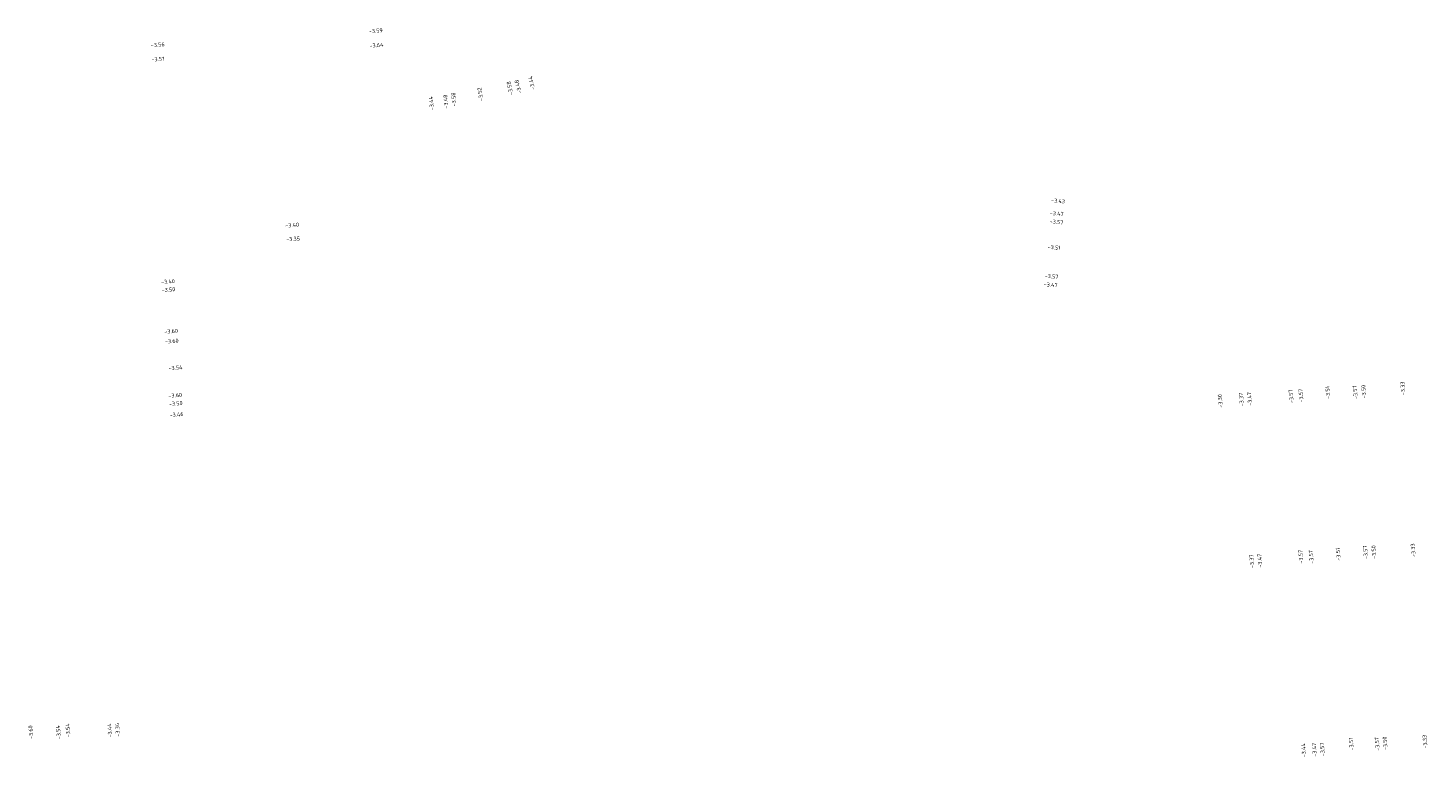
# Model space of a CAD drawing. Header units: metres. Extents: x 162356 to 162645, y 502582 to 502927.
# Tile 8 of 8: x 162501 to 162627, y 502839 to 502905. Entities that reach past the tile are written whole.
import ezdxf

# ---------------------------------------------------------------- set-up
doc = ezdxf.new("R2010")
doc.units = ezdxf.units.M
doc.layers.add('X-XX-AL-AANLEGHOOGTE-T18', color=7, linetype='Continuous', lineweight=13)
doc.styles.add('NLCS-ISO-T18_A', font='NLCS-ISO.ttf', dxfattribs={"height": 0.0018})

msp = doc.modelspace()

# ---------------------------------------------------------------- texts
at = {"layer": 'X-XX-AL-AANLEGHOOGTE-T18', "linetype": 'Continuous', "char_height": 0.36, "attachment_point": 7, "style": 'NLCS-ISO-T18_A', "bg_fill": 3, "box_fill_scale": 1.11, "bg_fill_color": 0, "bg_fill_true_color": 0, "bg_fill_transparency": 0}
for s, insert, rotation in [('{\\C256;-3.59}', (162531.65, 502904.29), 4.4433), ('{\\C256;-3.56}', (162511.92, 502903.03), 4.4433), ('{\\C256;-3.64}', (162531.71, 502902.99), 4.4433), ('{\\C256;-3.51}', (162511.98, 502901.74), 4.4433), ('{\\C256;-3.58}', (162544.71, 502898.75), 102.1778), ('{\\C256;-3.44}', (162537.52, 502897.35), 94.4433), ('{\\C256;-3.48}', (162538.82, 502897.5), 94.4433), ('{\\C256;-3.52}', (162542, 502898.2), 99.2886), ('{\\C256;-3.40}', (162524.09, 502886.72), 4.4433), ('\\pxt32;{\\C256;-3.57}', (162593.23, 502887.1), 355.4888), ('{\\C256;-3.35}', (162524.17, 502885.47), 4.4433), ('\\pxt32;{\\C256;-3.51}', (162593.05, 502884.8), 355.4888), ('\\pxt32;{\\C256;-3.57}', (162592.78, 502882.18), 355.4888), ('{\\C256;-3.50}', (162512.9, 502880.88), 4.4433), ('{\\C256;-3.60}', (162513.2, 502876.23), 4.4433), ('{\\C256;-3.54}', (162513.52, 502873.81), 4.4433), ('{\\C256;-3.60}', (162513.51, 502871.32), 4.4433), ('{\\C256;-3.30}', (162608.9, 502870.44), 94.4433), ('{\\C256;-3.47}', (162611.56, 502870.61), 94.4433), ('\\pxt32;{\\C256;-3.57}', (162616.21, 502870.91), 94.4433), ('{\\C256;-3.51}', (162618.63, 502871.23), 94.4433), ('{\\C256;-3.57}', (162621.12, 502871.22), 94.4433), ('{\\C256;-3.33}', (162625.42, 502871.57), 94.4433), ('{\\C256;-3.51}', (162619.57, 502856.6), 94.4433), ('{\\C256;-3.57}', (162622.04, 502856.74), 94.4433), ('{\\C256;-3.33}', (162626.36, 502856.93), 94.4433), ('{\\C256;-3.37}', (162611.76, 502855.93), 94.4433), ('{\\C256;-3.57}', (162616.2, 502856.34), 94.4433), ('{\\C256;-3.60}', (162501.28, 502840.47), 94.4433), ('{\\C256;-3.54}', (162503.77, 502840.45), 94.4433), ('{\\C256;-3.34}', (162509.12, 502840.68), 94.4433), ('{\\C256;-3.47}', (162617.42, 502838.87), 94.4433), ('{\\C256;-3.51}', (162620.76, 502839.43), 94.4433), ('{\\C256;-3.57}', (162623.11, 502839.4), 94.4433), ('{\\C256;-3.33}', (162627.43, 502839.61), 94.4433)]:
    msp.add_mtext(s, dxfattribs=dict(at, insert=insert, rotation=rotation))

# ---------------------------------------------------------------- next in the draw order: texts
for s, insert, rotation in [('{\\C256;-3.48}', (162545.49, 502898.9), 105.6147), ('{\\C256;-3.58}', (162539.55, 502897.7), 94.4433), ('\\pxt32;{\\C256;-3.47}', (162593.24, 502887.87), 355.4888), ('{\\C256;-3.40}', (162512.85, 502881.61), 4.4433), ('\\pxt32;{\\C256;-3.47}', (162592.69, 502881.42), 355.4888), ('{\\C256;-3.60}', (162513.14, 502877.12), 4.4433), ('{\\C256;-3.37}', (162610.82, 502870.56), 94.4433), ('{\\C256;-3.57}', (162615.32, 502870.85), 94.4433), ('{\\C256;-3.50}', (162621.89, 502871.28), 94.4433), ('{\\C256;-3.50}', (162513.56, 502870.58), 4.4433), ('{\\C256;-3.50}', (162622.81, 502856.76), 94.4433), ('{\\C256;-3.47}', (162612.49, 502855.97), 94.4433), ('\\pxt32;{\\C256;-3.57}', (162617.14, 502856.32), 94.4433), ('{\\C256;-3.54}', (162504.64, 502840.62), 94.4433), ('{\\C256;-3.44}', (162508.41, 502840.61), 94.4433), ('{\\C256;-3.44}', (162616.45, 502838.81), 94.4433), ('\\pxt32;{\\C256;-3.57}', (162618.14, 502838.91), 94.4433), ('{\\C256;-3.50}', (162623.82, 502839.46), 94.4433)]:
    msp.add_mtext(s, dxfattribs=dict(at, insert=insert, rotation=rotation))

# ---------------------------------------------------------------- next in the draw order: texts
for s, insert, rotation in [('{\\C256;-3.44}', (162546.67, 502899.21), 102.1778), ('\\pxt32;{\\C256;-3.43}', (162593.36, 502889.01), 355.4888), ('{\\C256;-3.46}', (162513.62, 502869.58), 4.4433)]:
    msp.add_mtext(s, dxfattribs=dict(at, insert=insert, rotation=rotation))

doc.saveas('drawing.dxf')
